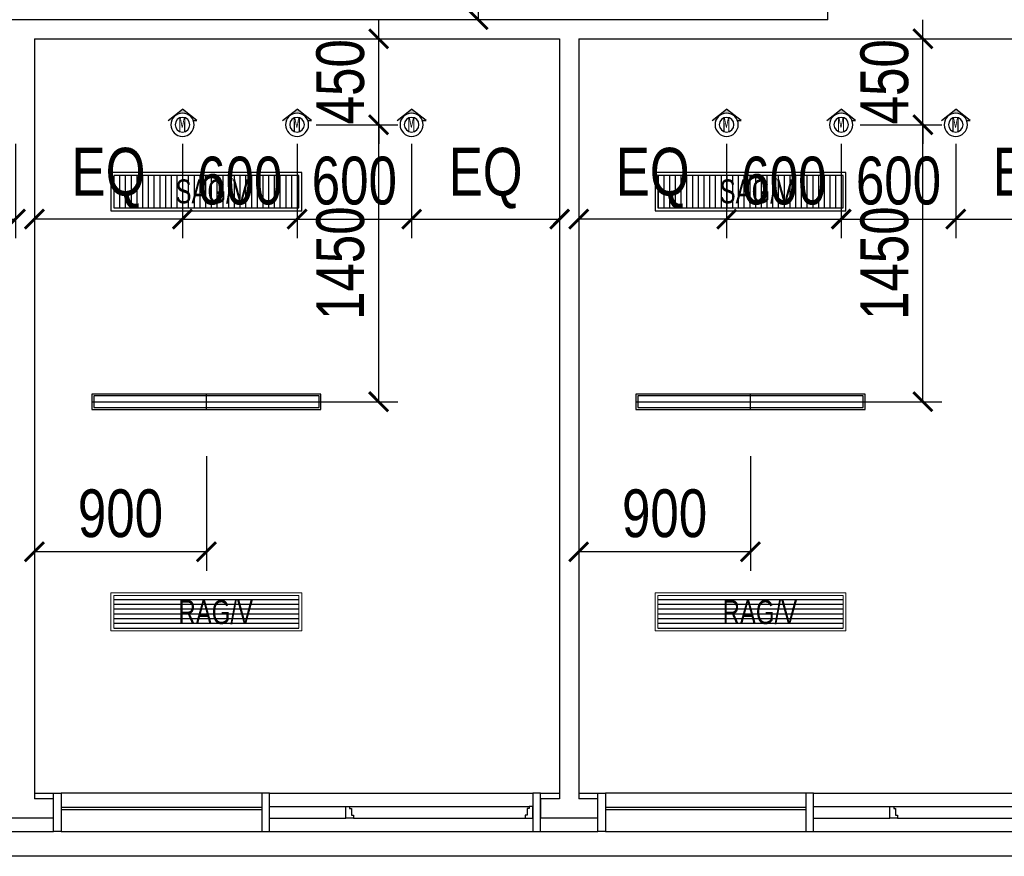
# Model space of a CAD drawing. Header units: millimetres. Extents: x -539149 to -534375, y 505028 to 505469.
# Tile 74 of 135: x -535949 to -535898, y 505187 to 505230. Entities that reach past the tile are written whole.
import ezdxf

# ---------------------------------------------------------------- set-up
doc = ezdxf.new("R2010")
doc.units = ezdxf.units.MM
doc.header["$LTSCALE"] = 10
doc.layers.get('Defpoints').update_dxf_attribs({"color": 8})
for name, color, linetype in [('A-建筑-新增墙体', 3, 'Continuous'), ('B-平面-到顶家具H', 30, 'Continuous'), ('B-平面-完成面造型线', 6, 'Continuous'), ('C-顶棚-灯具', 4, 'Continuous'), ('C-顶棚-灯具尺寸', 4, 'Continuous'), ('C-顶棚-细线', 31, 'Continuous'), ('C-顶棚-造型线', 30, 'Continuous')]:
    doc.layers.add(name, color=color, linetype=linetype)
doc.layers.add('C-顶棚-空调', color=4, linetype='Continuous', lineweight=20)
doc.layers.add('E-空调', color=4, linetype='Continuous', lineweight=20)
doc.styles.add('CCD_DIM', font='txt', dxfattribs={"width": 0.8})
doc.styles.add('STSL', font='txt', dxfattribs={"width": 0.8})
doc.styles.add('宋体', font='txt', dxfattribs={"width": 1.1})
doc.dimstyles.new('1-1', dxfattribs={"dimscale": 0, "dimtxt": 2.5, "dimasz": 1, "dimexe": 1, "dimexo": 1, "dimgap": 0.75, "dimtad": 1, "dimdec": 0, "dimrnd": 0.005, "dimzin": 0, "dimdsep": 46, "dimtxsty": 'CCD_DIM', "dimblk": 'ARCHTICK', "dimcen": 0.13, "dimclrd": 44, "dimclre": 44, "dimclrt": 50, "dimadec": 0, "dimazin": 0, "dimtfac": 1, "dimtdec": 0, "dimtix": 1, "dimtmove": 2, "dimatfit": 3, "dimldrblk": 'HBA_Leader_Dot', "dimfxl": 5, "dimfxlon": 1, "dimtvp": 1, "dimtolj": 1, "dimtzin": 0, "dimarcsym": 0})

# ---------------------------------------------------------------- blocks, each defined once
blk = doc.blocks.new('*E406')
at = {"layer": 'B-平面-到顶家具H'}
for p, q in [((1460, 130), (2510, 130)), ((2510, -70), (1460, -70))]:
    blk.add_line(p, q, dxfattribs=at)
at = {"layer": 'B-平面-完成面造型线'}
for p, q in [((1420, 60), (1020, 60)), ((1420, 0), (1020, 0))]:
    blk.add_line(p, q, dxfattribs=at)
at = {"layer": 'B-平面-完成面造型线', "color": 4}
for p, q in [((1460, 56), (2510, 56)), ((1460, 44), (2510, 44))]:
    blk.add_line(p, q, dxfattribs=at)
at = {"layer": 'B-平面-完成面造型线'}
for points in [[(0, 130), (40, 130), (40, -70), (0, -70)], [(1420, 130), (1460, 130), (1460, -70), (1420, -70)], [(2550, 130), (2510, 130), (2510, -70), (2550, -70)]]:
    blk.add_lwpolyline(points, close=True, dxfattribs=at)
for points in [[(80, 15), (80, 0), (40, 0), (40, 60), (60, 60), (60, 50), (70, 50), (70, 15), (80, 15)], [(980, 15), (980, 0), (1020, 0), (1020, 60), (1000, 60), (1000, 50), (990, 50), (990, 15), (980, 15)]]:
    blk.add_lwpolyline(points, dxfattribs=at)
at = {"layer": 'C-顶棚-细线'}
for p, q in [((1000, 60), (60, 60)), ((980, 0), (80, 0))]:
    blk.add_line(p, q, dxfattribs=at)
at = {"layer": 'C-顶棚-造型线'}
for p, q in [((1420, 130), (40, 130)), ((1420, -70), (40, -70))]:
    blk.add_line(p, q, dxfattribs=at)
blk = doc.blocks.new('*E407')
at = {"layer": 'B-平面-到顶家具H'}
for p, q in [((1460, 130), (2510, 130)), ((2510, -70), (1460, -70))]:
    blk.add_line(p, q, dxfattribs=at)
at = {"layer": 'B-平面-完成面造型线'}
for p, q in [((1420, 60), (1020, 60)), ((1420, 0), (1020, 0))]:
    blk.add_line(p, q, dxfattribs=at)
at = {"layer": 'B-平面-完成面造型线', "color": 4}
for p, q in [((1460, 56), (2510, 56)), ((1460, 44), (2510, 44))]:
    blk.add_line(p, q, dxfattribs=at)
at = {"layer": 'B-平面-完成面造型线'}
for points in [[(0, 130), (40, 130), (40, -70), (0, -70)], [(1420, 130), (1460, 130), (1460, -70), (1420, -70)], [(2550, 130), (2510, 130), (2510, -70), (2550, -70)]]:
    blk.add_lwpolyline(points, close=True, dxfattribs=at)
for points in [[(80, 15), (80, 0), (40, 0), (40, 60), (60, 60), (60, 50), (70, 50), (70, 15), (80, 15)], [(980, 15), (980, 0), (1020, 0), (1020, 60), (1000, 60), (1000, 50), (990, 50), (990, 15), (980, 15)]]:
    blk.add_lwpolyline(points, dxfattribs=at)
at = {"layer": 'C-顶棚-细线'}
for p, q in [((1000, 60), (60, 60)), ((980, 0), (80, 0))]:
    blk.add_line(p, q, dxfattribs=at)
at = {"layer": 'C-顶棚-造型线'}
for p, q in [((1420, 130), (40, 130)), ((1420, -70), (40, -70))]:
    blk.add_line(p, q, dxfattribs=at)
blk = doc.blocks.new('A$C323A0BBE')
at = {"layer": 'C-顶棚-灯具', "color": 8}
for p, q in [((0, 600), (0, -600)), ((-40, 0), (40, 0))]:
    blk.add_line(p, q, dxfattribs=at)
at = {"layer": 'C-顶棚-灯具'}
blk.add_lwpolyline([(-40, -600), (40, -600), (40, 600), (-40, 600)], close=True, dxfattribs=at)
at = {"layer": 'C-顶棚-灯具', "color": 8}
blk.add_lwpolyline([(-30, -590), (30, -590), (30, 590), (-30, 590)], close=True, dxfattribs=at)
blk = doc.blocks.new('射灯(可调角度）')
h = blk.add_hatch(color=9)
edge = h.paths.add_edge_path()
edge.add_line((17.3, 44.1), (17.3, 59))
edge.add_line((17.3, 59), (63.3, 0))
edge.add_line((63.3, 0), (17.3, -59))
edge.add_line((17.3, -59), (17.3, -44.1))
edge.add_ellipse((0, 0), major_axis=(-33.5, 33.5), ratio=1, start_angle=156.4449, end_angle=225)
edge.add_ellipse((0, 0), major_axis=(33.5, 33.5), ratio=1, start_angle=315, end_angle=383.5551)
for p, q in [((17.3, 44.1), (17.3, 59)), ((17.3, 59), (63.3, 0)), ((17.3, -59), (63.3, 0))]:
    blk.add_line(p, q)
blk.add_circle((0, 0), 47.4)
at = {"color": 8}
blk.add_circle((0, 0), 30, dxfattribs=at)
blk = doc.blocks.new('_ArchTick')
at = {"color": 0, "linetype": 'ByBlock', "const_width": 0.15}
blk.add_lwpolyline([(-0.5, -0.5), (0.5, 0.5)], dxfattribs=at)
blk = doc.blocks.new('*D302')
at = {"layer": 'C-顶棚-灯具尺寸', "color": 44, "lineweight": -2, "ltscale": 0.01, "transparency": 16777216}
for p, q in [((-535912.373, 505223.999), (-535912.373, 505219.059)), ((-535906.373, 505223.999), (-535906.373, 505219.059)), ((-535912.373, 505220.059), (-535906.373, 505220.059))]:
    blk.add_line(p, q, dxfattribs=at)
at = {"layer": 'Defpoints', "color": 0, "ltscale": 0.01, "transparency": 16777216}
for p in [(-535912.373, 505224.999), (-535906.373, 505224.999), (-535906.373, 505220.059)]:
    blk.add_point(p, dxfattribs=at)
at = {"layer": 'C-顶棚-灯具尺寸', "color": 44, "lineweight": -2, "ltscale": 0.01, "transparency": 16777216, "rotation": 180}
blk.add_blockref('_ArchTick', (-535912.373, 505220.059), dxfattribs=at)
at = {"layer": 'C-顶棚-灯具尺寸', "color": 44, "lineweight": -2, "ltscale": 0.01, "transparency": 16777216}
blk.add_blockref('_ArchTick', (-535906.373, 505220.059), dxfattribs=at)
at = {"layer": 'C-顶棚-灯具尺寸', "color": 50, "ltscale": 0.01, "transparency": 16777216, "insert": (-535909.373, 505222.059), "char_height": 2.5, "attachment_point": 5, "style": 'CCD_DIM'}
blk.add_mtext('\\A1;600', dxfattribs=at)
blk = doc.blocks.new('HBA_Leader_Dot')
at = {"color": 0, "linetype": 'ByBlock'}
blk.add_line((-5, 0), (-10, 0), dxfattribs=at)
at = {"color": 0, "linetype": 'ByBlock', "const_width": 5}
blk.add_lwpolyline([(-2.5, 0, 1), (2.5, 0, 1)], format="xyb", close=True, dxfattribs=at)
blk = doc.blocks.new('*D303')
at = {"layer": 'C-顶棚-灯具尺寸', "color": 44, "lineweight": -2, "ltscale": 0.01, "transparency": 16777216}
for p, q in [((-535906.373, 505223.999), (-535906.373, 505219.059)), ((-535900.373, 505223.999), (-535900.373, 505219.059)), ((-535906.373, 505220.059), (-535900.373, 505220.059))]:
    blk.add_line(p, q, dxfattribs=at)
at = {"layer": 'Defpoints', "color": 0, "ltscale": 0.01, "transparency": 16777216}
for p in [(-535906.373, 505224.999), (-535900.373, 505224.999), (-535900.373, 505220.059)]:
    blk.add_point(p, dxfattribs=at)
at = {"layer": 'C-顶棚-灯具尺寸', "color": 44, "lineweight": -2, "ltscale": 0.01, "transparency": 16777216, "rotation": 180}
blk.add_blockref('_ArchTick', (-535906.373, 505220.059), dxfattribs=at)
at = {"layer": 'C-顶棚-灯具尺寸', "color": 44, "lineweight": -2, "ltscale": 0.01, "transparency": 16777216}
blk.add_blockref('_ArchTick', (-535900.373, 505220.059), dxfattribs=at)
at = {"layer": 'C-顶棚-灯具尺寸', "color": 50, "ltscale": 0.01, "transparency": 16777216, "insert": (-535903.373, 505222.059), "char_height": 2.5, "attachment_point": 5, "style": 'CCD_DIM'}
blk.add_mtext('\\A1;600', dxfattribs=at)
blk = doc.blocks.new('*D304')
at = {"layer": 'C-顶棚-灯具尺寸', "color": 44, "lineweight": -2, "ltscale": 0.01, "transparency": 16777216}
for p, q in [((-535900.373, 505223.999), (-535900.373, 505219.059)), ((-535892.623, 505223.999), (-535892.623, 505219.059)), ((-535900.373, 505220.059), (-535892.623, 505220.059))]:
    blk.add_line(p, q, dxfattribs=at)
at = {"layer": 'Defpoints', "color": 0, "ltscale": 0.01, "transparency": 16777216}
for p in [(-535900.373, 505224.999), (-535892.623, 505224.999), (-535892.623, 505220.059)]:
    blk.add_point(p, dxfattribs=at)
at = {"layer": 'C-顶棚-灯具尺寸', "color": 44, "lineweight": -2, "ltscale": 0.01, "transparency": 16777216, "rotation": 180}
blk.add_blockref('_ArchTick', (-535900.373, 505220.059), dxfattribs=at)
at = {"layer": 'C-顶棚-灯具尺寸', "color": 44, "lineweight": -2, "ltscale": 0.01, "transparency": 16777216}
blk.add_blockref('_ArchTick', (-535892.623, 505220.059), dxfattribs=at)
at = {"layer": 'C-顶棚-灯具尺寸', "color": 50, "ltscale": 0.01, "transparency": 16777216, "insert": (-535896.498, 505222.198), "char_height": 2.5, "attachment_point": 5, "style": 'CCD_DIM'}
blk.add_mtext('\\A1;EQ', dxfattribs=at)
blk = doc.blocks.new('*D305')
at = {"layer": 'C-顶棚-灯具尺寸', "color": 44, "lineweight": -2, "ltscale": 0.01, "transparency": 16777216}
for p, q in [((-535920.123, 505223.999), (-535920.123, 505219.059)), ((-535912.373, 505223.999), (-535912.373, 505219.059)), ((-535912.373, 505220.059), (-535920.123, 505220.059))]:
    blk.add_line(p, q, dxfattribs=at)
at = {"layer": 'Defpoints', "color": 0, "ltscale": 0.01, "transparency": 16777216}
for p in [(-535920.123, 505224.999), (-535912.373, 505224.999), (-535920.123, 505220.059)]:
    blk.add_point(p, dxfattribs=at)
at = {"layer": 'C-顶棚-灯具尺寸', "color": 44, "lineweight": -2, "ltscale": 0.01, "transparency": 16777216, "rotation": 180}
blk.add_blockref('_ArchTick', (-535920.123, 505220.059), dxfattribs=at)
at = {"layer": 'C-顶棚-灯具尺寸', "color": 44, "lineweight": -2, "ltscale": 0.01, "transparency": 16777216}
blk.add_blockref('_ArchTick', (-535912.373, 505220.059), dxfattribs=at)
at = {"layer": 'C-顶棚-灯具尺寸', "color": 50, "ltscale": 0.01, "transparency": 16777216, "insert": (-535916.248, 505222.198), "char_height": 2.5, "attachment_point": 5, "style": 'CCD_DIM'}
blk.add_mtext('\\A1;EQ', dxfattribs=at)
blk = doc.blocks.new('*D306')
at = {"layer": 'C-顶棚-灯具尺寸', "color": 44, "lineweight": -2, "ltscale": 0.01, "transparency": 16777216}
for p, q in [((-535902.098, 505229.499), (-535902.098, 505230.499)), ((-535905.35, 505229.499), (-535901.098, 505229.499)), ((-535902.098, 505224.999), (-535902.098, 505229.499)), ((-535905.373, 505224.999), (-535901.098, 505224.999)), ((-535902.098, 505224.999), (-535902.098, 505223.999))]:
    blk.add_line(p, q, dxfattribs=at)
at = {"layer": 'Defpoints', "color": 0, "ltscale": 0.01, "transparency": 16777216}
for p in [(-535906.35, 505229.499), (-535902.098, 505229.499), (-535906.373, 505224.999)]:
    blk.add_point(p, dxfattribs=at)
at = {"layer": 'C-顶棚-灯具尺寸', "color": 44, "lineweight": -2, "ltscale": 0.01, "transparency": 16777216}
for p, rotation in [((-535902.098, 505229.499), 270), ((-535902.098, 505224.999), 90)]:
    blk.add_blockref('_ArchTick', p, dxfattribs=dict(at, rotation=rotation))
at = {"layer": 'C-顶棚-灯具尺寸', "color": 50, "ltscale": 0.01, "transparency": 16777216, "insert": (-535904.098, 505227.249), "char_height": 2.5, "attachment_point": 5, "rotation": 90, "style": 'CCD_DIM'}
blk.add_mtext('\\A1;450', dxfattribs=at)
blk = doc.blocks.new('*D307')
at = {"layer": 'C-顶棚-灯具尺寸', "color": 44, "lineweight": -2, "ltscale": 0.01, "transparency": 16777216}
for p, q in [((-535920.123, 505207.642), (-535920.123, 505201.642)), ((-535911.123, 505207.642), (-535911.123, 505201.642)), ((-535911.123, 505202.642), (-535920.123, 505202.642))]:
    blk.add_line(p, q, dxfattribs=at)
at = {"layer": 'Defpoints', "color": 0, "ltscale": 0.01, "transparency": 16777216}
for p in [(-535920.123, 505210.499), (-535911.123, 505210.499), (-535920.123, 505202.642)]:
    blk.add_point(p, dxfattribs=at)
at = {"layer": 'C-顶棚-灯具尺寸', "color": 44, "lineweight": -2, "ltscale": 0.01, "transparency": 16777216, "rotation": 180}
blk.add_blockref('_ArchTick', (-535920.123, 505202.642), dxfattribs=at)
at = {"layer": 'C-顶棚-灯具尺寸', "color": 44, "lineweight": -2, "ltscale": 0.01, "transparency": 16777216}
blk.add_blockref('_ArchTick', (-535911.123, 505202.642), dxfattribs=at)
at = {"layer": 'C-顶棚-灯具尺寸', "color": 50, "ltscale": 0.01, "transparency": 16777216, "insert": (-535915.623, 505204.642), "char_height": 2.5, "attachment_point": 5, "style": 'CCD_DIM'}
blk.add_mtext('\\A1;900', dxfattribs=at)
blk = doc.blocks.new('*D308')
at = {"layer": 'C-顶棚-灯具尺寸', "color": 44, "lineweight": -2, "ltscale": 0.01, "transparency": 16777216}
for p, q in [((-535905.373, 505224.999), (-535901.098, 505224.999)), ((-535902.098, 505210.499), (-535902.098, 505224.999)), ((-535907.098, 505210.499), (-535901.098, 505210.499))]:
    blk.add_line(p, q, dxfattribs=at)
at = {"layer": 'Defpoints', "color": 0, "ltscale": 0.01, "transparency": 16777216}
for p in [(-535906.373, 505224.999), (-535902.098, 505224.999), (-535909.648, 505210.499)]:
    blk.add_point(p, dxfattribs=at)
at = {"layer": 'C-顶棚-灯具尺寸', "color": 44, "lineweight": -2, "ltscale": 0.01, "transparency": 16777216}
for p, rotation in [((-535902.098, 505224.999), 90), ((-535902.098, 505210.499), 270)]:
    blk.add_blockref('_ArchTick', p, dxfattribs=dict(at, rotation=rotation))
at = {"layer": 'C-顶棚-灯具尺寸', "color": 50, "ltscale": 0.01, "transparency": 16777216, "insert": (-535904.098, 505217.749), "char_height": 2.5, "attachment_point": 5, "rotation": 90, "style": 'CCD_DIM'}
blk.add_mtext('\\A1;1450', dxfattribs=at)
blk = doc.blocks.new('*D309')
at = {"layer": 'C-顶棚-灯具尺寸', "color": 44, "lineweight": -2, "ltscale": 0.01, "transparency": 16777216}
for p, q in [((-535940.873, 505223.999), (-535940.873, 505219.059)), ((-535934.873, 505223.999), (-535934.873, 505219.059)), ((-535940.873, 505220.059), (-535934.873, 505220.059))]:
    blk.add_line(p, q, dxfattribs=at)
at = {"layer": 'Defpoints', "color": 0, "ltscale": 0.01, "transparency": 16777216}
for p in [(-535940.873, 505224.999), (-535934.873, 505224.999), (-535934.873, 505220.059)]:
    blk.add_point(p, dxfattribs=at)
at = {"layer": 'C-顶棚-灯具尺寸', "color": 44, "lineweight": -2, "ltscale": 0.01, "transparency": 16777216, "rotation": 180}
blk.add_blockref('_ArchTick', (-535940.873, 505220.059), dxfattribs=at)
at = {"layer": 'C-顶棚-灯具尺寸', "color": 44, "lineweight": -2, "ltscale": 0.01, "transparency": 16777216}
blk.add_blockref('_ArchTick', (-535934.873, 505220.059), dxfattribs=at)
at = {"layer": 'C-顶棚-灯具尺寸', "color": 50, "ltscale": 0.01, "transparency": 16777216, "insert": (-535937.873, 505222.059), "char_height": 2.5, "attachment_point": 5, "style": 'CCD_DIM'}
blk.add_mtext('\\A1;600', dxfattribs=at)
blk = doc.blocks.new('*D310')
at = {"layer": 'C-顶棚-灯具尺寸', "color": 44, "lineweight": -2, "ltscale": 0.01, "transparency": 16777216}
for p, q in [((-535934.873, 505223.999), (-535934.873, 505219.059)), ((-535928.873, 505223.999), (-535928.873, 505219.059)), ((-535934.873, 505220.059), (-535928.873, 505220.059))]:
    blk.add_line(p, q, dxfattribs=at)
at = {"layer": 'Defpoints', "color": 0, "ltscale": 0.01, "transparency": 16777216}
for p in [(-535934.873, 505224.999), (-535928.873, 505224.999), (-535928.873, 505220.059)]:
    blk.add_point(p, dxfattribs=at)
at = {"layer": 'C-顶棚-灯具尺寸', "color": 44, "lineweight": -2, "ltscale": 0.01, "transparency": 16777216, "rotation": 180}
blk.add_blockref('_ArchTick', (-535934.873, 505220.059), dxfattribs=at)
at = {"layer": 'C-顶棚-灯具尺寸', "color": 44, "lineweight": -2, "ltscale": 0.01, "transparency": 16777216}
blk.add_blockref('_ArchTick', (-535928.873, 505220.059), dxfattribs=at)
at = {"layer": 'C-顶棚-灯具尺寸', "color": 50, "ltscale": 0.01, "transparency": 16777216, "insert": (-535931.873, 505222.059), "char_height": 2.5, "attachment_point": 5, "style": 'CCD_DIM'}
blk.add_mtext('\\A1;600', dxfattribs=at)
blk = doc.blocks.new('*D311')
at = {"layer": 'C-顶棚-灯具尺寸', "color": 44, "lineweight": -2, "ltscale": 0.01, "transparency": 16777216}
for p, q in [((-535928.873, 505223.999), (-535928.873, 505219.059)), ((-535921.123, 505223.999), (-535921.123, 505219.059)), ((-535928.873, 505220.059), (-535921.123, 505220.059))]:
    blk.add_line(p, q, dxfattribs=at)
at = {"layer": 'Defpoints', "color": 0, "ltscale": 0.01, "transparency": 16777216}
for p in [(-535928.873, 505224.999), (-535921.123, 505224.999), (-535921.123, 505220.059)]:
    blk.add_point(p, dxfattribs=at)
at = {"layer": 'C-顶棚-灯具尺寸', "color": 44, "lineweight": -2, "ltscale": 0.01, "transparency": 16777216, "rotation": 180}
blk.add_blockref('_ArchTick', (-535928.873, 505220.059), dxfattribs=at)
at = {"layer": 'C-顶棚-灯具尺寸', "color": 44, "lineweight": -2, "ltscale": 0.01, "transparency": 16777216}
blk.add_blockref('_ArchTick', (-535921.123, 505220.059), dxfattribs=at)
at = {"layer": 'C-顶棚-灯具尺寸', "color": 50, "ltscale": 0.01, "transparency": 16777216, "insert": (-535924.998, 505222.198), "char_height": 2.5, "attachment_point": 5, "style": 'CCD_DIM'}
blk.add_mtext('\\A1;EQ', dxfattribs=at)
blk = doc.blocks.new('*D312')
at = {"layer": 'C-顶棚-灯具尺寸', "color": 44, "lineweight": -2, "ltscale": 0.01, "transparency": 16777216}
for p, q in [((-535948.623, 505223.999), (-535948.623, 505219.059)), ((-535940.873, 505223.999), (-535940.873, 505219.059)), ((-535940.873, 505220.059), (-535948.623, 505220.059))]:
    blk.add_line(p, q, dxfattribs=at)
at = {"layer": 'Defpoints', "color": 0, "ltscale": 0.01, "transparency": 16777216}
for p in [(-535948.623, 505224.999), (-535940.873, 505224.999), (-535948.623, 505220.059)]:
    blk.add_point(p, dxfattribs=at)
at = {"layer": 'C-顶棚-灯具尺寸', "color": 44, "lineweight": -2, "ltscale": 0.01, "transparency": 16777216, "rotation": 180}
blk.add_blockref('_ArchTick', (-535948.623, 505220.059), dxfattribs=at)
at = {"layer": 'C-顶棚-灯具尺寸', "color": 44, "lineweight": -2, "ltscale": 0.01, "transparency": 16777216}
blk.add_blockref('_ArchTick', (-535940.873, 505220.059), dxfattribs=at)
at = {"layer": 'C-顶棚-灯具尺寸', "color": 50, "ltscale": 0.01, "transparency": 16777216, "insert": (-535944.748, 505222.198), "char_height": 2.5, "attachment_point": 5, "style": 'CCD_DIM'}
blk.add_mtext('\\A1;EQ', dxfattribs=at)
blk = doc.blocks.new('*D313')
at = {"layer": 'C-顶棚-灯具尺寸', "color": 44, "lineweight": -2, "ltscale": 0.01, "transparency": 16777216}
for p, q in [((-535930.598, 505229.499), (-535930.598, 505230.499)), ((-535933.85, 505229.499), (-535929.598, 505229.499)), ((-535930.598, 505224.999), (-535930.598, 505229.499)), ((-535933.873, 505224.999), (-535929.598, 505224.999)), ((-535930.598, 505224.999), (-535930.598, 505223.999))]:
    blk.add_line(p, q, dxfattribs=at)
at = {"layer": 'Defpoints', "color": 0, "ltscale": 0.01, "transparency": 16777216}
for p in [(-535934.85, 505229.499), (-535930.598, 505229.499), (-535934.873, 505224.999)]:
    blk.add_point(p, dxfattribs=at)
at = {"layer": 'C-顶棚-灯具尺寸', "color": 44, "lineweight": -2, "ltscale": 0.01, "transparency": 16777216}
for p, rotation in [((-535930.598, 505229.499), 270), ((-535930.598, 505224.999), 90)]:
    blk.add_blockref('_ArchTick', p, dxfattribs=dict(at, rotation=rotation))
at = {"layer": 'C-顶棚-灯具尺寸', "color": 50, "ltscale": 0.01, "transparency": 16777216, "insert": (-535932.598, 505227.249), "char_height": 2.5, "attachment_point": 5, "rotation": 90, "style": 'CCD_DIM'}
blk.add_mtext('\\A1;450', dxfattribs=at)
blk = doc.blocks.new('*D314')
at = {"layer": 'C-顶棚-灯具尺寸', "color": 44, "lineweight": -2, "ltscale": 0.01, "transparency": 16777216}
for p, q in [((-535948.623, 505207.642), (-535948.623, 505201.642)), ((-535939.623, 505207.642), (-535939.623, 505201.642)), ((-535939.623, 505202.642), (-535948.623, 505202.642))]:
    blk.add_line(p, q, dxfattribs=at)
at = {"layer": 'Defpoints', "color": 0, "ltscale": 0.01, "transparency": 16777216}
for p in [(-535948.623, 505210.499), (-535939.623, 505210.499), (-535948.623, 505202.642)]:
    blk.add_point(p, dxfattribs=at)
at = {"layer": 'C-顶棚-灯具尺寸', "color": 44, "lineweight": -2, "ltscale": 0.01, "transparency": 16777216, "rotation": 180}
blk.add_blockref('_ArchTick', (-535948.623, 505202.642), dxfattribs=at)
at = {"layer": 'C-顶棚-灯具尺寸', "color": 44, "lineweight": -2, "ltscale": 0.01, "transparency": 16777216}
blk.add_blockref('_ArchTick', (-535939.623, 505202.642), dxfattribs=at)
at = {"layer": 'C-顶棚-灯具尺寸', "color": 50, "ltscale": 0.01, "transparency": 16777216, "insert": (-535944.123, 505204.642), "char_height": 2.5, "attachment_point": 5, "style": 'CCD_DIM'}
blk.add_mtext('\\A1;900', dxfattribs=at)
blk = doc.blocks.new('*D315')
at = {"layer": 'C-顶棚-灯具尺寸', "color": 44, "lineweight": -2, "ltscale": 0.01, "transparency": 16777216}
for p, q in [((-535933.873, 505224.999), (-535929.598, 505224.999)), ((-535930.598, 505210.499), (-535930.598, 505224.999)), ((-535935.598, 505210.499), (-535929.598, 505210.499))]:
    blk.add_line(p, q, dxfattribs=at)
at = {"layer": 'Defpoints', "color": 0, "ltscale": 0.01, "transparency": 16777216}
for p in [(-535934.873, 505224.999), (-535930.598, 505224.999), (-535938.148, 505210.499)]:
    blk.add_point(p, dxfattribs=at)
at = {"layer": 'C-顶棚-灯具尺寸', "color": 44, "lineweight": -2, "ltscale": 0.01, "transparency": 16777216}
for p, rotation in [((-535930.598, 505224.999), 90), ((-535930.598, 505210.499), 270)]:
    blk.add_blockref('_ArchTick', p, dxfattribs=dict(at, rotation=rotation))
at = {"layer": 'C-顶棚-灯具尺寸', "color": 50, "ltscale": 0.01, "transparency": 16777216, "insert": (-535932.598, 505217.749), "char_height": 2.5, "attachment_point": 5, "rotation": 90, "style": 'CCD_DIM'}
blk.add_mtext('\\A1;1450', dxfattribs=at)
blk = doc.blocks.new('*D318')
at = {"layer": 'C-顶棚-灯具尺寸', "color": 44, "lineweight": -2, "ltscale": 0.01, "transparency": 16777216}
for p, q in [((-535957.373, 505223.999), (-535957.373, 505219.059)), ((-535949.623, 505223.999), (-535949.623, 505219.059)), ((-535957.373, 505220.059), (-535949.623, 505220.059))]:
    blk.add_line(p, q, dxfattribs=at)
at = {"layer": 'Defpoints', "color": 0, "ltscale": 0.01, "transparency": 16777216}
for p in [(-535957.373, 505224.999), (-535949.623, 505224.999), (-535949.623, 505220.059)]:
    blk.add_point(p, dxfattribs=at)
at = {"layer": 'C-顶棚-灯具尺寸', "color": 44, "lineweight": -2, "ltscale": 0.01, "transparency": 16777216, "rotation": 180}
blk.add_blockref('_ArchTick', (-535957.373, 505220.059), dxfattribs=at)
at = {"layer": 'C-顶棚-灯具尺寸', "color": 44, "lineweight": -2, "ltscale": 0.01, "transparency": 16777216}
blk.add_blockref('_ArchTick', (-535949.623, 505220.059), dxfattribs=at)
at = {"layer": 'C-顶棚-灯具尺寸', "color": 50, "ltscale": 0.01, "transparency": 16777216, "insert": (-535953.498, 505222.198), "char_height": 2.5, "attachment_point": 5, "style": 'CCD_DIM'}
blk.add_mtext('\\A1;EQ', dxfattribs=at)
blk = doc.blocks.new('*D339')
at = {"layer": 'C-顶棚-灯具尺寸', "color": 44, "lineweight": -2, "ltscale": 0.01, "transparency": 16777216}
for p, q in [((-535921.073, 505242.499), (-535926.386, 505242.499)), ((-535925.386, 505242.499), (-535925.386, 505230.499)), ((-535921.073, 505230.499), (-535926.386, 505230.499))]:
    blk.add_line(p, q, dxfattribs=at)
at = {"layer": 'Defpoints', "color": 0, "ltscale": 0.01, "transparency": 16777216}
for p in [(-535920.073, 505242.499), (-535925.386, 505230.499), (-535920.073, 505230.499)]:
    blk.add_point(p, dxfattribs=at)
at = {"layer": 'C-顶棚-灯具尺寸', "color": 44, "lineweight": -2, "ltscale": 0.01, "transparency": 16777216}
for p, rotation in [((-535925.386, 505242.499), 90), ((-535925.386, 505230.499), 270)]:
    blk.add_blockref('_ArchTick', p, dxfattribs=dict(at, rotation=rotation))
at = {"layer": 'C-顶棚-灯具尺寸', "color": 50, "ltscale": 0.01, "transparency": 16777216, "insert": (-535927.386, 505236.499), "char_height": 2.5, "attachment_point": 5, "rotation": 90, "style": 'CCD_DIM'}
blk.add_mtext('\\A1;1200', dxfattribs=at)
blk = doc.blocks.new('*U197')
at = {"layer": 'C-顶棚-灯具'}
h = blk.add_hatch(dxfattribs=at)
h.set_pattern_fill('_USER', color=8, scale=30, angle=90, style=0, pattern_type=0)
h.set_pattern_definition([(90, (15, 15), (-30, 2e-15), [])])
h.paths.add_polyline_path([(15, 185), (15, 15), (985, 15), (985, 185)])
at = {"layer": 'C-顶棚-灯具', "linetype": 'ByBlock'}
blk.add_lwpolyline([(0, 200), (0, 0), (1000, 0), (1000, 200)], close=True, dxfattribs=at)
at = {"layer": 'C-顶棚-灯具', "color": 8}
blk.add_lwpolyline([(15, 185), (15, 15), (985, 15), (985, 185)], close=True, dxfattribs=at)
at = {"layer": 'C-顶棚-灯具', "style": 'STSL', "width": 0.75}
blk.add_text('SAG/V', height=125, dxfattribs=at).set_placement((338.5, 38.7))
blk = doc.blocks.new('A$C6A8D0C23')
at = {"layer": 'C-顶棚-灯具'}
h = blk.add_hatch(dxfattribs=at)
h.set_pattern_fill('_USER', color=8, scale=25, style=0, pattern_type=0)
h.set_pattern_definition([(0, (15, 15), (0, 25), [])])
h.paths.add_polyline_path([(15, 185), (15, 15), (985, 15), (985, 185)])
at = {"layer": 'C-顶棚-空调', "color": 8}
blk.add_lwpolyline([(15, 185), (15, 15), (985, 15), (985, 185)], close=True, dxfattribs=at)
at = {"layer": 'E-空调', "linetype": 'ByBlock'}
blk.add_lwpolyline([(0, 200), (0, 0), (1000, 0), (1000, 200)], close=True, dxfattribs=at)
at = {"layer": 'E-空调', "style": 'STSL', "width": 0.75}
blk.add_text('RAG/V', height=125, dxfattribs=at).set_placement((353.9, 36))

msp = doc.modelspace()

# ---------------------------------------------------------------- linework, layer by layer
at = {"layer": 'A-建筑-新增墙体', "ltscale": 0.01}
for p, q in [((-535907.073, 505230.499, 0.069), (-535907.073, 505277.099, 0.069)), ((-535907.073, 505230.499, 0.069), (-536006.623, 505230.498, 0.069)), ((-535948.623, 505229.499, 0.069), (-535948.623, 505189.699, 0.069)), ((-535948.623, 505229.499, 0.069), (-535921.123, 505229.499, 0.069)), ((-535921.123, 505229.499, 0.069), (-535921.123, 505189.699, 0.069)), ((-535920.123, 505229.499, 0.069), (-535892.623, 505229.499, 0.069)), ((-535920.123, 505229.499, 0.069), (-535920.123, 505189.699, 0.069)), ((-535947.623, 505189.699, 0.069), (-535948.623, 505189.699, 0.069)), ((-535947.623, 505188.699, 0.069), (-535947.623, 505189.699, 0.069)), ((-535922.123, 505189.699, 0.069), (-535922.123, 505188.699, 0.069)), ((-535921.123, 505189.699, 0.069), (-535922.123, 505189.699, 0.069)), ((-535919.123, 505189.699, 0.069), (-535920.123, 505189.699, 0.069)), ((-535919.123, 505188.699, 0.069), (-535919.123, 505189.699, 0.069)), ((-535947.623, 505188.699, 0.069), (-535950.623, 505188.699, 0.069)), ((-535919.123, 505188.699, 0.069), (-535922.123, 505188.699, 0.069))]:
    msp.add_line(p, q, dxfattribs=at)
at = {"layer": 'C-顶棚-细线', "ltscale": 0.01}
for p, q in [((-535948.623, 505189.999, 0.069), (-535947.623, 505189.999, 0.069)), ((-535922.123, 505189.999, 0.069), (-535921.123, 505189.999, 0.069)), ((-535920.123, 505189.999, 0.069), (-535919.123, 505189.999, 0.069)), ((-535950.623, 505187.999, 0.069), (-535947.623, 505187.999, 0.069)), ((-535922.123, 505187.999, 0.069), (-535919.123, 505187.999, 0.069))]:
    msp.add_line(p, q, dxfattribs=at)
at = {"layer": 'C-顶棚-造型线', "ltscale": 0.01, "elevation": 0.069}
msp.add_lwpolyline([(-536008.623, 505279.099), (-535866.073, 505279.099), (-535866.073, 505186.699), (-536008.623, 505186.699)], close=True, dxfattribs=at)

# ---------------------------------------------------------------- block references
at = {"ltscale": 0.01, "xscale": -0.01, "yscale": 0.01, "zscale": 0.01}
for name, p in [('*E406', (-535922.123, 505188.699, 0.069)), ('*E407', (-535893.623, 505188.699, 0.069))]:
    msp.add_blockref(name, p, dxfattribs=at)
at = {"layer": 'C-顶棚-灯具', "linetype": 'ByBlock', "ltscale": 0.01, "xscale": -0.0128000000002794, "yscale": 0.0128000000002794, "zscale": 0.0128, "rotation": 270}
for p in [(-535940.873, 505224.999, 0.069), (-535934.873, 505224.999, 0.069), (-535928.873, 505224.999, 0.069), (-535912.373, 505224.999, 0.069), (-535906.373, 505224.999, 0.069), (-535900.373, 505224.999, 0.069)]:
    msp.add_blockref('射灯(可调角度）', p, dxfattribs=at)
at = {"layer": 'C-顶棚-灯具', "ltscale": 0.01, "xscale": 0.01, "yscale": 0.01, "zscale": 0.01}
for name, p in [('*U197', (-535944.623, 505220.499, 0.069)), ('*U197', (-535916.123, 505220.499, 0.069)), ('A$C6A8D0C23', (-535944.623, 505198.499, 0.069)), ('A$C6A8D0C23', (-535916.123, 505198.499, 0.069))]:
    msp.add_blockref(name, p, dxfattribs=at)
at = {"layer": 'C-顶棚-灯具', "ltscale": 0.01, "xscale": 0.01, "yscale": 0.01, "zscale": 0.01, "rotation": 90}
for p in [(-535939.623, 505210.499, 0.069), (-535911.123, 505210.499, 0.069)]:
    msp.add_blockref('A$C323A0BBE', p, dxfattribs=at)

# ---------------------------------------------------------------- texts
at = {"layer": 'C-顶棚-灯具', "linetype": 'ByBlock', "ltscale": 0.01, "style": '宋体', "width": 0.8}
for p in [(-535941.089, 505224.629, 0.069), (-535935.089, 505224.629, 0.069), (-535929.089, 505224.629, 0.069), (-535912.589, 505224.629, 0.069), (-535906.589, 505224.629, 0.069), (-535900.589, 505224.629, 0.069)]:
    msp.add_text('M', height=0.75, dxfattribs=at).set_placement(p)

# ---------------------------------------------------------------- dimensions: what is measured, and where the dimension line sits
at = {"layer": 'C-顶棚-灯具尺寸', "ltscale": 0.01}
for base, p1, p2, angle, picture, middle in [((-535925.386, 505230.499, 0.069), (-535920.073, 505242.499, 0.069), (-535920.073, 505230.499, 0.069), 270, '*D339', (-535927.386, 505236.499, 0.069)), ((-535930.598, 505229.499, 0.069), (-535934.873, 505224.999, 0.069), (-535934.85, 505229.499, 0.069), 90, '*D313', (-535932.598, 505227.249, 0.069)), ((-535902.098, 505229.499, 0.069), (-535906.373, 505224.999, 0.069), (-535906.35, 505229.499, 0.069), 90, '*D306', (-535904.098, 505227.249, 0.069)), ((-535930.598, 505224.999, 0.069), (-535938.148, 505210.499, 0.069), (-535934.873, 505224.999, 0.069), 90, '*D315', (-535932.598, 505217.749, 0.069)), ((-535902.098, 505224.999, 0.069), (-535909.648, 505210.499, 0.069), (-535906.373, 505224.999, 0.069), 90, '*D308', (-535904.098, 505217.749, 0.069))]:
    dim = msp.add_linear_dim(base=base, p1=p1, p2=p2, angle=angle, dimstyle='1-1', override={"dimscale": 1, "dimlfac": 100}, dxfattribs=at)
    dim.commit()
    dim.dimension.update_dxf_attribs({"geometry": picture, "text_midpoint": middle})
for base, p1, p2, picture, middle in [((-535949.623, 505220.059, 0.069), (-535957.373, 505224.999, 0.069), (-535949.623, 505224.999, 0.069), '*D318', (-535953.498, 505222.198, 0.069)), ((-535921.123, 505220.059, 0.069), (-535928.873, 505224.999, 0.069), (-535921.123, 505224.999, 0.069), '*D311', (-535924.998, 505222.198, 0.069)), ((-535892.623, 505220.059, 0.069), (-535900.373, 505224.999, 0.069), (-535892.623, 505224.999, 0.069), '*D304', (-535896.498, 505222.198, 0.069))]:
    dim = msp.add_linear_dim(base=base, p1=p1, p2=p2, text='EQ', dimstyle='1-1', override={"dimscale": 1, "dimlfac": 100}, dxfattribs=at)
    dim.commit()
    dim.dimension.update_dxf_attribs({"geometry": picture, "text_midpoint": middle})
for base, p1, p2, picture, middle in [((-535948.623, 505220.059, 0.069), (-535940.873, 505224.999, 0.069), (-535948.623, 505224.999, 0.069), '*D312', (-535944.748, 505222.198, 0.069)), ((-535920.123, 505220.059, 0.069), (-535912.373, 505224.999, 0.069), (-535920.123, 505224.999, 0.069), '*D305', (-535916.248, 505222.198, 0.069))]:
    dim = msp.add_linear_dim(base=base, p1=p1, p2=p2, angle=180, text='EQ', dimstyle='1-1', override={"dimscale": 1, "dimlfac": 100}, dxfattribs=at)
    dim.commit()
    dim.dimension.update_dxf_attribs({"geometry": picture, "text_midpoint": middle})
for base, p1, p2, picture, middle in [((-535934.873, 505220.059, 0.069), (-535940.873, 505224.999, 0.069), (-535934.873, 505224.999, 0.069), '*D309', (-535937.873, 505222.059, 0.069)), ((-535928.873, 505220.059, 0.069), (-535934.873, 505224.999, 0.069), (-535928.873, 505224.999, 0.069), '*D310', (-535931.873, 505222.059, 0.069)), ((-535906.373, 505220.059, 0.069), (-535912.373, 505224.999, 0.069), (-535906.373, 505224.999, 0.069), '*D302', (-535909.373, 505222.059, 0.069)), ((-535900.373, 505220.059, 0.069), (-535906.373, 505224.999, 0.069), (-535900.373, 505224.999, 0.069), '*D303', (-535903.373, 505222.059, 0.069)), ((-535948.623, 505202.642, 0.069), (-535939.623, 505210.499, 0.069), (-535948.623, 505210.499, 0.069), '*D314', (-535944.123, 505204.642, 0.069)), ((-535920.123, 505202.642, 0.069), (-535911.123, 505210.499, 0.069), (-535920.123, 505210.499, 0.069), '*D307', (-535915.623, 505204.642, 0.069))]:
    dim = msp.add_linear_dim(base=base, p1=p1, p2=p2, dimstyle='1-1', override={"dimscale": 1, "dimlfac": 100}, dxfattribs=at)
    dim.commit()
    dim.dimension.update_dxf_attribs({"geometry": picture, "text_midpoint": middle})

doc.saveas('drawing.dxf')
